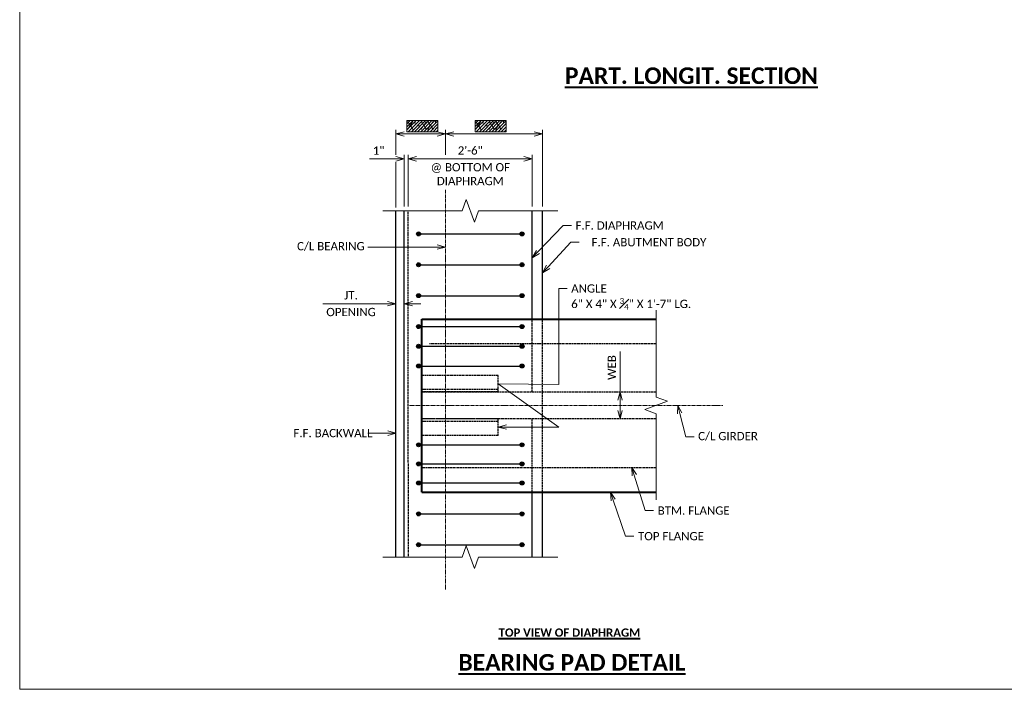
# Model space of a CAD drawing. Extents: x -24 to 2589, y -37 to 278.
# Tile 1 of 11: x -24 to 199, y -37 to 115. Entities that reach past the tile are written whole.
import ezdxf
from ezdxf import colors
from ezdxf.entities.mleader import LeaderData, LeaderLine
from ezdxf.enums import TextEntityAlignment as Align
from ezdxf.math import Vec2, Vec3

# ---------------------------------------------------------------- set-up
doc = ezdxf.new("R2010")
doc.units = 21
doc.header["$MEASUREMENT"] = 0
doc.linetypes.add('Wisdot2', pattern=[0.125, 0.0625, -0.0625])
doc.linetypes.add('Wisdot4', pattern=[0.28125, 0.125, -0.0625, 0.03125, -0.0625])
for name, color, linetype, lineweight in [('B_ANNO_BREAK', 7, 'Continuous', 18), ('B_ANNO_DIM', 7, 'Continuous', 18), ('B_ANNO_TEXT', 7, 'Continuous', 18), ('B_ANNO_TEXT_TITLE', 7, 'Continuous', 40), ('B_CNTR', 1, 'Wisdot4', 18), ('B_CNTR_GIRD', 2, 'Wisdot4', 18), ('B_CONC_GIRD', 50, 'Continuous', 40), ('B_DETAIL_HIDDEN', 7, 'Wisdot2', 25), ('B_REBAR', 5, 'Continuous', 25)]:
    doc.layers.add(name, color=color, linetype=linetype, lineweight=lineweight)
doc.layers.add('B_ANNO_DESIGN_NOTES', color=1, linetype='Continuous', lineweight=18, true_color=0xff0000)
doc.layers.add('B_ANNO_NOPLOT', color=47, linetype='Continuous', lineweight=18, plot=False)
doc.layers.add('B_CONC_ABUT', color=7, linetype='Continuous')
doc.styles.add('Annotative', font='calibri.ttf', dxfattribs={"height": 0.0625})
doc.styles.add('Subtitle', font='calibrib.ttf', dxfattribs={"height": 0.0625})
doc.styles.add('Title', font='calibrib.ttf', dxfattribs={"height": 0.125})
doc.dimstyles.new('Annotative', dxfattribs={"dimscale": 0, "dimtxt": 0.0625, "dimasz": 0.0625, "dimexe": 0.03125, "dimexo": 0.03125, "dimgap": 0.03125, "dimtad": 1, "dimdec": 3, "dimzin": 3, "dimdsep": 46, "dimlunit": 4, "dimtxsty": 'Annotative', "dimblk": 'OPEN30', "dimcen": 0.03125, "dimclrd": 256, "dimclre": 256, "dimclrt": 256, "dimaunit": 1, "dimadec": 0, "dimazin": 3, "dimtfac": 0.75, "dimtdec": 3, "dimtofl": 0, "dimtmove": 0, "dimatfit": 3, "dimldrblk": 'OPEN30', "dimfxl": 1, "dimtfill": 1, "dimfrac": 1, "dimtolj": 1, "dimtzin": 0, "dimlwd": -1, "dimlwe": -1, "dimarcsym": 0})

# ---------------------------------------------------------------- blocks, each defined once
blk = doc.blocks.new('_Open30')
at = {"color": 0, "linetype": 'ByBlock', "lineweight": -2}
for p, q in [((-1, 0.27), (0, 0)), ((0, 0), (-1, -0.27)), ((0, 0), (-1, 0))]:
    blk.add_line(p, q, dxfattribs=at)
blk = doc.blocks.new('*D1528')
at = {"layer": 'B_ANNO_DIM', "transparency": 16777216}
for p, q in [((136.22, -1017.81), (136.22, -1008.6)), ((136.22, -1022.03), (136.22, -1019.69))]:
    blk.add_line(p, q, dxfattribs=at)
at = {"layer": 'Defpoints', "color": 0, "transparency": 16777216}
for p in [(136.22, -1017.81), (136.22, -1017.81), (136.22, -1023.91)]:
    blk.add_point(p, dxfattribs=at)
at = {"layer": 'B_ANNO_DIM', "transparency": 16777216, "xscale": 1.875, "yscale": 1.875, "zscale": 1.875}
for p, rotation in [((136.22, -1017.81), 90), ((136.22, -1023.91), 270)]:
    blk.add_blockref('_Open30', p, dxfattribs=dict(at, rotation=rotation))
at = {"layer": 'B_ANNO_DIM', "transparency": 16777216, "insert": (134.34, -1012.27), "char_height": 1.875, "attachment_point": 5, "rotation": 90, "style": 'Annotative', "bg_fill": 3, "box_fill_scale": 1.25, "bg_fill_color": 256, "bg_fill_true_color": 13158600, "bg_fill_transparency": 0}
blk.add_mtext('\\A1;WEB', dxfattribs=at)
blk = doc.blocks.new('*D1520')
at = {"layer": 'B_ANNO_DIM', "transparency": 16777216}
for p, q in [((85.36, -964.98), (79.4, -964.98)), ((87.24, -975.81), (87.23, -964.04)), ((88.17, -975.81), (88.17, -964.04)), ((90.05, -964.98), (91.92, -964.98))]:
    blk.add_line(p, q, dxfattribs=at)
at = {"layer": 'Defpoints', "color": 0, "transparency": 16777216}
for p in [(87.23, -964.98), (87.24, -976.75), (88.17, -976.75)]:
    blk.add_point(p, dxfattribs=at)
at = {"layer": 'B_ANNO_DIM', "transparency": 16777216, "xscale": 1.875, "yscale": 1.875, "zscale": 1.875}
for p, rotation in [((87.23, -964.98), 0.004512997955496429), ((88.17, -964.98), 180.0045129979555)]:
    blk.add_blockref('_Open30', p, dxfattribs=dict(at, rotation=rotation))
at = {"layer": 'B_ANNO_DIM', "transparency": 16777216, "insert": (81.44, -963.1), "char_height": 1.875, "attachment_point": 5, "rotation": 0.0045, "style": 'Annotative', "bg_fill": 3, "box_fill_scale": 1.25, "bg_fill_color": 256, "bg_fill_true_color": 13158600, "bg_fill_transparency": 0}
blk.add_mtext('\\A1;1"', dxfattribs=at)
blk = doc.blocks.new('*D1539')
at = {"layer": 'B_ANNO_DIM', "transparency": 16777216}
for p, q in [((88.17, -975.81), (88.17, -964.04)), ((90.05, -964.98), (114.42, -964.97)), ((116.29, -975.81), (116.29, -964.04))]:
    blk.add_line(p, q, dxfattribs=at)
at = {"layer": 'Defpoints', "color": 0, "transparency": 16777216}
for p in [(116.29, -964.97), (88.17, -976.75), (116.29, -976.74)]:
    blk.add_point(p, dxfattribs=at)
at = {"layer": 'B_ANNO_DIM', "transparency": 16777216, "xscale": 1.875, "yscale": 1.875, "zscale": 1.875}
for p, rotation in [((88.17, -964.98), 180.0045129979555), ((116.29, -964.97), 0.004512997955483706)]:
    blk.add_blockref('_Open30', p, dxfattribs=dict(at, rotation=rotation))
at = {"layer": 'B_ANNO_DIM', "transparency": 16777216, "insert": (102.23, -963.08), "char_height": 1.875, "attachment_point": 5, "rotation": 0.0045, "style": 'Annotative', "bg_fill": 3, "box_fill_scale": 1.25, "bg_fill_color": 256, "bg_fill_true_color": 13158600, "bg_fill_transparency": 0}
blk.add_mtext('\\A1;2\'-6"', dxfattribs=at)
at = {"layer": 'B_ANNO_DIM', "transparency": 16777216, "insert": (102.23, -968.45), "char_height": 1.875, "attachment_point": 5, "rotation": 0.0045, "style": 'Annotative', "bg_fill": 3, "box_fill_scale": 1.25, "bg_fill_color": 256, "bg_fill_true_color": 13158600, "bg_fill_transparency": 0}
blk.add_mtext('\\A1;@ BOTTOM OF\\PDIAPHRAGM', dxfattribs=at)
blk = doc.blocks.new('*D1554')
at = {"layer": 'B_ANNO_DIM', "transparency": 16777216}
for p, q in [((96.61, -964.04), (96.61, -958.38)), ((98.48, -959.32), (116.72, -959.32)), ((118.6, -975.79), (118.6, -958.38))]:
    blk.add_line(p, q, dxfattribs=at)
at = {"layer": 'Defpoints', "color": 0, "transparency": 16777216}
for p in [(118.6, -959.32), (96.61, -971.93), (118.6, -976.73)]:
    blk.add_point(p, dxfattribs=at)
at = {"layer": 'B_ANNO_DIM', "transparency": 16777216, "xscale": 1.875, "yscale": 1.875, "zscale": 1.875}
for p, rotation in [((96.61, -959.32), 180.0044244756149), ((118.6, -959.32), 0.004424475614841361)]:
    blk.add_blockref('_Open30', p, dxfattribs=dict(at, rotation=rotation))
blk = doc.blocks.new('*D1525')
at = {"layer": 'B_ANNO_DIM', "transparency": 16777216}
for p, q in [((85.36, -964.04), (85.36, -958.38)), ((94.73, -959.32), (87.24, -959.32)), ((96.61, -964.04), (96.61, -958.38))]:
    blk.add_line(p, q, dxfattribs=at)
at = {"layer": 'Defpoints', "color": 0, "transparency": 16777216}
for p in [(85.36, -959.32), (85.36, -964.98), (96.61, -971.93)]:
    blk.add_point(p, dxfattribs=at)
at = {"layer": 'B_ANNO_DIM', "transparency": 16777216, "xscale": 1.875, "yscale": 1.875, "zscale": 1.875}
for p, rotation in [((85.36, -959.32), 180.0044244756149), ((96.61, -959.32), 0.004424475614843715)]:
    blk.add_blockref('_Open30', p, dxfattribs=dict(at, rotation=rotation))
blk = doc.blocks.new('*D1532')
at = {"layer": 'B_ANNO_DIM', "transparency": 16777216}
for p, q in [((83.49, -997.8), (68.75, -997.8)), ((89.11, -997.8), (90.99, -997.8))]:
    blk.add_line(p, q, dxfattribs=at)
at = {"layer": 'Defpoints', "color": 0, "transparency": 16777216}
for p in [(85.36, -997.8), (85.36, -997.8), (87.24, -997.8)]:
    blk.add_point(p, dxfattribs=at)
at = {"layer": 'B_ANNO_DIM', "transparency": 16777216, "xscale": 1.875, "yscale": 1.875, "zscale": 1.875}
for p, rotation in [((85.36, -997.8), 0.004513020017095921), ((87.24, -997.8), 180.0045130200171)]:
    blk.add_blockref('_Open30', p, dxfattribs=dict(at, rotation=rotation))
at = {"layer": 'B_ANNO_DIM', "transparency": 16777216, "insert": (75.18, -995.91), "char_height": 1.875, "attachment_point": 5, "rotation": 0.0045, "style": 'Annotative', "bg_fill": 3, "box_fill_scale": 1.25, "bg_fill_color": 256, "bg_fill_true_color": 13158600, "bg_fill_transparency": 0}
blk.add_mtext('\\A1;JT.', dxfattribs=at)
at = {"layer": 'B_ANNO_DIM', "transparency": 16777216, "insert": (75.18, -999.7), "char_height": 1.875, "attachment_point": 5, "rotation": 0.0045, "style": 'Annotative', "bg_fill": 3, "box_fill_scale": 1.25, "bg_fill_color": 256, "bg_fill_true_color": 13158600, "bg_fill_transparency": 0}
blk.add_mtext('\\A1;OPENING', dxfattribs=at)
blk = doc.blocks.new('*U1583')
at = {"layer": 'B_ANNO_NOPLOT', "flags": 128}
blk.add_lwpolyline([(0, -2694.989), (0, -2379.989), (404.9096, -2379.989), (404.9096, -2396.4201), (472.5, -2396.4201), (472.5, -2644.3645), (395.7134, -2644.3645), (395.7134, -2694.989)], close=True, dxfattribs=at)
at = {"layer": 'B_ANNO_TEXT', "style": 'Annotative'}
for tag, p in [('BN43', (268.2477, -2439.7176)), ('BN42', (266.1928, -2448.5498)), ('BN41', (330.7596, -2450.2432))]:
    blk.add_attdef(tag, p, '', height=1.875, dxfattribs=at)
for tag, p in [('DIM01', (296.7933, -2521.1887)), ('DIM02', (308.7928, -2521.1887))]:
    blk.add_attdef(tag, text='', height=1.875, dxfattribs=at).set_placement(p, align=Align.MIDDLE)
blk = doc.blocks.new('INS_G82WDET_BASE')
at = {"layer": 'B_ANNO_NOPLOT', "flags": 128}
blk.add_lwpolyline([(0, -12), (0, 303), (404.91, 303), (404.91, 286.57), (472.5, 286.57), (472.5, 38.62), (395.71, 38.62), (395.71, -12)], close=True, dxfattribs=at)
at = {"layer": 'B_ANNO_TEXT_TITLE', "insert": (123.71, 128.95), "char_height": 3.75, "width": 86.1112, "attachment_point": 1, "style": 'Title'}
blk.add_mtext('{\\LPART. LONGIT. SECTION}', dxfattribs=at)
blk = doc.blocks.new('*U1517')
at = {"layer": 'B_ANNO_DESIGN_NOTES'}
h = blk.add_hatch(dxfattribs=at)
h.set_pattern_fill('ANSI31', color=256, scale=4, angle=180)
h.set_pattern_definition([(225, (-30.0552, -12), (0.3535534, -0.3535534), [])])
h.paths.add_polyline_path([(94.895, -958.8175), (94.895, -956.2884), (87.8415, -956.2884), (87.8415, -958.8175)])
h = blk.add_hatch(dxfattribs=at)
h.set_pattern_fill('ANSI31', color=256, scale=4, angle=180)
h.set_pattern_definition([(225, (-14.63016, -12), (0.3535534, -0.3535534), [])])
h.paths.add_polyline_path([(110.3668, -958.8175), (110.3668, -956.2884), (103.3404, -956.2884), (103.3404, -958.8175)])
at = {"layer": 'B_REBAR'}
h = blk.add_hatch(color=256, dxfattribs=at)
edge = h.paths.add_edge_path()
edge.add_arc((90.5008, -981.986), 0.4469, 0, 360)
h = blk.add_hatch(color=256, dxfattribs=at)
edge = h.paths.add_edge_path()
edge.add_arc((113.9764, -981.986), 0.4469, 0, 360)
h = blk.add_hatch(color=256, dxfattribs=at)
edge = h.paths.add_edge_path()
edge.add_arc((90.5008, -988.9867), 0.4469, 0, 360)
h = blk.add_hatch(color=256, dxfattribs=at)
edge = h.paths.add_edge_path()
edge.add_arc((113.9764, -988.9867), 0.4469, 0, 360)
h = blk.add_hatch(color=256, dxfattribs=at)
edge = h.paths.add_edge_path()
edge.add_arc((113.9764, -995.9873), 0.4469, 0, 360)
h = blk.add_hatch(color=256, dxfattribs=at)
edge = h.paths.add_edge_path()
edge.add_arc((90.5008, -1002.9879), 0.4469, 0, 360)
h = blk.add_hatch(color=256, dxfattribs=at)
edge = h.paths.add_edge_path()
edge.add_arc((113.9764, -1002.9879), 0.4469, 0, 360)
h = blk.add_hatch(color=256, dxfattribs=at)
edge = h.paths.add_edge_path()
edge.add_arc((90.5008, -1007.4569), 0.4469, 0, 360)
h = blk.add_hatch(color=256, dxfattribs=at)
edge = h.paths.add_edge_path()
edge.add_arc((113.9764, -1007.4569), 0.4469, 0, 360)
h = blk.add_hatch(color=256, dxfattribs=at)
edge = h.paths.add_edge_path()
edge.add_arc((90.5008, -1011.9259), 0.4469, 0, 360)
h = blk.add_hatch(color=256, dxfattribs=at)
edge = h.paths.add_edge_path()
edge.add_arc((113.9764, -1011.9259), 0.4469, 0, 360)
h = blk.add_hatch(color=256, dxfattribs=at)
edge = h.paths.add_edge_path()
edge.add_arc((90.5008, -1029.7896), 0.4469, 0, 360)
h = blk.add_hatch(color=256, dxfattribs=at)
edge = h.paths.add_edge_path()
edge.add_arc((113.9764, -1029.7896), 0.4469, 0, 360)
h = blk.add_hatch(color=256, dxfattribs=at)
edge = h.paths.add_edge_path()
edge.add_arc((90.5008, -1034.1146), 0.4469, 0, 360)
h = blk.add_hatch(color=256, dxfattribs=at)
edge = h.paths.add_edge_path()
edge.add_arc((113.9764, -1034.1146), 0.4469, 0, 360)
h = blk.add_hatch(color=256, dxfattribs=at)
edge = h.paths.add_edge_path()
edge.add_arc((90.5008, -1038.4396), 0.4469, 0, 360)
h = blk.add_hatch(color=256, dxfattribs=at)
edge = h.paths.add_edge_path()
edge.add_arc((113.9764, -1038.4396), 0.4469, 0, 360)
h = blk.add_hatch(color=256, dxfattribs=at)
edge = h.paths.add_edge_path()
edge.add_arc((90.5008, -1045.44), 0.4469, 0, 360)
h = blk.add_hatch(color=256, dxfattribs=at)
edge = h.paths.add_edge_path()
edge.add_arc((113.9764, -1045.44), 0.4469, 0, 360)
h = blk.add_hatch(color=256, dxfattribs=at)
edge = h.paths.add_edge_path()
edge.add_arc((90.5008, -1052.4403), 0.4469, 0, 360)
h = blk.add_hatch(color=256, dxfattribs=at)
edge = h.paths.add_edge_path()
edge.add_arc((113.9764, -1052.4403), 0.4469, 0, 360)
at = {"layer": 'B_ANNO_BREAK', "flags": 128}
for points in [[(144.429, -1042.266), (144.429, -1022.7327), (141.8533, -1021.7952), (147.0048, -1019.9202), (144.429, -1018.9827), (144.429, -999.2419)], [(122.108, -1055.257), (104.108, -1055.257), (103.1705, -1057.8328), (101.2955, -1052.6813), (100.358, -1055.257), (82.358, -1055.257)]]:
    blk.add_lwpolyline(points, dxfattribs=at)
at = {"layer": 'B_ANNO_DESIGN_NOTES'}
for points in [[(87.8415, -956.2884), (94.895, -956.2884), (94.895, -958.8175), (87.8415, -958.8175)], [(103.3404, -956.2884), (110.3668, -956.2884), (110.3668, -958.8175), (103.3404, -958.8175)]]:
    blk.add_lwpolyline(points, close=True, dxfattribs=at)
at = {"layer": 'B_ANNO_NOPLOT', "flags": 128}
blk.add_lwpolyline([(0, -1085.1956), (0, -770.1956), (404.9096, -770.1956), (404.9096, -786.6267), (472.5, -786.6267), (472.5, -1034.5711), (395.7134, -1034.5711), (395.7134, -1085.1956)], close=True, dxfattribs=at)
at = {"layer": 'B_CNTR'}
blk.add_line((96.6174, -1062.6708), (96.6104, -971.9304), dxfattribs=at)
at = {"layer": 'B_CNTR_GIRD'}
blk.add_line((88.4321, -1020.8577), (159.6259, -1020.8577), dxfattribs=at)
at = {"layer": 'B_CONC_ABUT'}
for p, q in [((85.3674, -1055.257), (85.3612, -976.7427)), ((87.2419, -1055.257), (87.2358, -976.7426)), ((116.2964, -1001.2974), (116.2945, -976.7445)), ((118.6027, -1001.2972), (118.6007, -976.7256)), ((116.3006, -1055.257), (116.2995, -1040.5352)), ((118.6069, -1055.257), (118.6058, -1040.5352))]:
    blk.add_line(p, q, dxfattribs=at)
at = {"layer": 'B_CONC_GIRD'}
for p, q in [((91.2446, -1001.2993), (144.429, -1001.2952)), ((91.2446, -1040.5352), (91.2446, -1001.2993)), ((91.2446, -1040.5352), (144.429, -1040.5352))]:
    blk.add_line(p, q, dxfattribs=at)
at = {"layer": 'B_DETAIL_HIDDEN'}
for p, q in [((88.1792, -1055.257), (88.173, -976.7452)), ((116.2977, -1017.8049), (116.2964, -1001.2974)), ((118.6058, -1040.5352), (118.6027, -1001.2972)), ((92.9729, -1006.7929), (144.3327, -1006.7929)), ((108.5844, -1014.0587), (91.2408, -1014.0587)), ((91.2426, -1014.0583), (91.2426, -1017.8064)), ((108.5779, -1017.8064), (108.5864, -1014.0583)), ((108.5813, -1017.223), (91.2408, -1017.223)), ((91.2426, -1017.8064), (144.3548, -1017.8064)), ((108.5779, -1017.8064), (91.2426, -1017.8064)), ((144.3548, -1023.903), (91.2426, -1023.903)), ((91.2426, -1027.6455), (91.2426, -1023.903)), ((108.5779, -1023.903), (91.2426, -1023.903)), ((108.5813, -1024.4829), (91.2446, -1024.4889)), ((108.5864, -1027.6427), (108.5779, -1023.8974)), ((116.2992, -1040.5352), (116.2982, -1023.9056)), ((108.5864, -1027.6427), (91.2426, -1027.6455)), ((91.2426, -1034.9149), (144.3548, -1034.9149))]:
    blk.add_line(p, q, dxfattribs=at)
at = {"layer": 'B_REBAR'}
for p, q in [((90.0539, -981.9863), (113.5295, -981.9863)), ((90.0539, -988.987), (113.5295, -988.9869)), ((90.0539, -1002.9882), (113.5295, -1002.9881)), ((90.0539, -1007.4572), (113.5295, -1007.4571)), ((90.0539, -1011.9262), (113.5295, -1011.9261)), ((90.0539, -1029.7893), (113.5295, -1029.7893)), ((90.0539, -1034.1143), (113.5295, -1034.1144)), ((90.0539, -1038.4393), (113.5295, -1038.4394)), ((90.0539, -1045.4397), (113.5295, -1045.4397)), ((90.0539, -1052.44), (113.5295, -1052.4401))]:
    blk.add_line(p, q, dxfattribs=at)
for centre in [(90.5008, -981.986), (113.9764, -981.986), (90.5008, -988.9867), (113.9764, -988.9867), (113.9764, -995.9873), (90.5008, -1002.9879), (113.9764, -1002.9879), (90.5008, -1007.4569), (113.9764, -1007.4569), (90.5008, -1011.9259), (113.9764, -1011.9259), (90.5008, -1029.7896), (113.9764, -1029.7896), (90.5008, -1034.1146), (113.9764, -1034.1146), (90.5008, -1038.4396), (113.9764, -1038.4396), (90.5008, -1045.44), (113.9764, -1045.44), (90.5008, -1052.4403), (113.9764, -1052.4403)]:
    blk.add_circle(centre, 0.4469, dxfattribs=at)
at = {"layer": 'B_ANNO_TEXT', "style": 'Annotative'}
for tag, p in [('DIM03', (87.8601, -958.3271)), ('DIM04', (103.2851, -958.3271))]:
    blk.add_attdef(tag, p, '', height=1.875, dxfattribs=at)
at = {"layer": 'B_ANNO_TEXT_TITLE', "attachment_point": 1}
for s, insert, char_height, width, style in [('{\\LTOP VIEW OF DIAPHRAGM}', (108.6544, -1071.4095), 1.875, 37.522316, 'Subtitle'), ('{\\LBEARING PAD DETAIL}', (99.5371, -1077.2125), 3.75, 59.573589, 'Title')]:
    blk.add_mtext(s, dxfattribs=dict(at, insert=insert, char_height=char_height, width=width, style=style))
at = {"layer": 'B_ANNO_DIM'}
ml = blk.add_multileader_mtext('Standard', dxfattribs=at)
ml.set_content('F.F. DIAPHRAGM', color=256, style='Annotative')
ml.set_leader_properties(color=256, linetype='ByLayer', lineweight=-1)
ml.set_arrow_properties(name='OPEN30')
ml.build(insert=Vec2(0, 0))
ml.multileader.update_dxf_attribs({"dogleg_length": 0.0625, "arrow_head_size": 1.875, "scale": 30})
ctx = ml.context
ctx.base_point, ctx.scale, ctx.char_height, ctx.arrow_head_size, ctx.landing_gap_size, ctx.plane_origin = Vec3(125.1705, -980.078), 30, 1.875, 1.875, 0.9375, Vec3(115.2727, -988.5867)
notes = []
notes.append((ctx, [(0, (1, 1, 0), (123.2955, -980.078), (1, 0), 1.875, [(0, [(116.2953, -987.4265)], 0, [])])]))
ctx.mtext.insert, ctx.mtext.flow_direction = Vec3(126.108, -979.1275), 5
ml = blk.add_multileader_mtext('Standard', dxfattribs=at)
ml.set_content('C/L BEARING', color=256, style='Annotative')
ml.set_leader_properties(color=256, linetype='ByLayer', lineweight=-1)
ml.set_arrow_properties(name='OPEN30')
ml.build(insert=Vec2(0, 0))
ml.multileader.update_dxf_attribs({"dogleg_length": 0.0625, "arrow_head_size": 1.875, "scale": 30})
ctx = ml.context
ctx.base_point, ctx.scale, ctx.char_height, ctx.arrow_head_size, ctx.landing_gap_size, ctx.plane_origin = Vec3(61.994, -984.9719), 30, 1.875, 1.875, 0.9375, Vec3(96.1006, -983.6406)
notes.append((ctx, [(0, (1, 1, 0), (80.8926, -984.9719), (-1, 0), 1.875, [(0, [(96.6117, -984.9719)], 0, [])])]))
ctx.mtext.insert, ctx.mtext.flow_direction = Vec3(62.9315, -983.8318), 5
ml = blk.add_multileader_mtext('Standard', dxfattribs=at)
ml.set_content('\\pxi-3,l4,t4;F.F. ABUTMENT BODY', color=256, style='Annotative')
ml.set_leader_properties(color=256, linetype='ByLayer', lineweight=-1)
ml.set_arrow_properties(name='OPEN30')
ml.build(insert=Vec2(0, 0))
ml.multileader.update_dxf_attribs({"dogleg_length": 0.0625, "arrow_head_size": 1.875, "scale": 30})
ctx = ml.context
ctx.base_point, ctx.scale, ctx.char_height, ctx.arrow_head_size, ctx.landing_gap_size, ctx.plane_origin = Vec3(126.9392, -983.8908), 30, 1.875, 1.875, 0.9375, Vec3(118.2876, -990.005)
notes.append((ctx, [(0, (1, 1, 0), (125.0642, -983.8908), (1, 0), 1.875, [(0, [(118.6018, -990.8237)], 0, [])])]))
ctx.mtext.insert, ctx.mtext.flow_direction = Vec3(127.8767, -982.9396), 5
ml = blk.add_multileader_mtext('Standard', dxfattribs=at)
ml.set_content('C/L GIRDER', color=256, style='Annotative')
ml.set_leader_properties(color=256, linetype='ByLayer', lineweight=-1)
ml.set_arrow_properties(name='OPEN30')
ml.build(insert=Vec2(0, 0))
ml.multileader.update_dxf_attribs({"dogleg_length": 0.0625, "arrow_head_size": 1.875, "scale": 30})
ctx = ml.context
ctx.base_point, ctx.scale, ctx.char_height, ctx.arrow_head_size, ctx.landing_gap_size, ctx.plane_origin = Vec3(152.9903, -1028.0105), 30, 1.875, 1.875, 0.9375, Vec3(149.2948, -1020.8577)
notes.append((ctx, [(0, (1, 1, 0), (151.1153, -1028.0105), (1, 0), 1.875, [(0, [(149.2948, -1020.8577)], 0, [])])]))
ctx.mtext.insert, ctx.mtext.flow_direction = Vec3(153.9278, -1026.8703), 5
ml = blk.add_multileader_mtext('Standard', dxfattribs=at)
ml.set_content('\\pxi-3,l4,t4;F.F. BACKWALL', color=256, style='Annotative')
ml.set_leader_properties(color=256, linetype='ByLayer', lineweight=-1)
ml.set_arrow_properties(name='OPEN30')
ml.build(insert=Vec2(0, 0))
ml.multileader.update_dxf_attribs({"dogleg_length": 0.0625, "arrow_head_size": 1.875, "scale": 30})
ctx = ml.context
ctx.base_point, ctx.scale, ctx.char_height, ctx.arrow_head_size, ctx.landing_gap_size, ctx.plane_origin = Vec3(59.2969, -1027.1364), 30, 1.875, 1.875, 0.9375, Vec3(85.3652, -1027.1364)
notes.append((ctx, [(0, (1, 1, 0), (80.8926, -1027.1364), (-1, 0), 1.875, [(0, [(85.3652, -1027.1364)], 0, [])])]))
ctx.mtext.insert, ctx.mtext.flow_direction = Vec3(60.2344, -1026.1874), 5
ml = blk.add_multileader_mtext('Standard', dxfattribs=at)
ml.set_content('BTM. FLANGE', color=256, style='Annotative')
ml.set_leader_properties(color=256, linetype='ByLayer', lineweight=-1)
ml.set_arrow_properties(name='OPEN30')
ml.build(insert=Vec2(0, 0))
ml.multileader.update_dxf_attribs({"dogleg_length": 0.0625, "arrow_head_size": 1.875, "scale": 30})
ctx = ml.context
ctx.base_point, ctx.scale, ctx.char_height, ctx.arrow_head_size, ctx.landing_gap_size, ctx.plane_origin = Vec3(143.8179, -1044.7087), 30, 1.875, 1.875, 0.9375, Vec3(138.8718, -1034.9149)
notes.append((ctx, [(0, (1, 1, 0), (141.9429, -1044.7087), (1, 0), 1.875, [(0, [(138.8718, -1034.9149)], 0, [])])]))
ctx.mtext.insert, ctx.mtext.flow_direction = Vec3(144.7554, -1043.7582), 5
ml = blk.add_multileader_mtext('Standard', dxfattribs=at)
ml.set_content('TOP FLANGE', color=256, style='Annotative')
ml.set_leader_properties(color=256, linetype='ByLayer', lineweight=-1)
ml.set_arrow_properties(name='OPEN30')
ml.build(insert=Vec2(0, 0))
ml.multileader.update_dxf_attribs({"dogleg_length": 0.0625, "arrow_head_size": 1.875, "scale": 30})
ctx = ml.context
ctx.base_point, ctx.scale, ctx.char_height, ctx.arrow_head_size, ctx.landing_gap_size, ctx.plane_origin = Vec3(139.3507, -1050.4987), 30, 1.875, 1.875, 0.9375, Vec3(132.7296, -1036.7871)
notes.append((ctx, [(0, (1, 1, 0), (137.4757, -1050.4987), (1, 0), 1.875, [(0, [(134.0269, -1040.5352)], 0, [])])]))
ctx.mtext.insert, ctx.mtext.flow_direction = Vec3(140.2882, -1049.5475), 5
for ctx, leaders in notes:
    for number, flags, end, landing, length, lines in leaders:
        leader = LeaderData()
        leader.index, (leader.has_last_leader_line, leader.has_dogleg_vector, leader.attachment_direction) = number, flags
        leader.last_leader_point, leader.dogleg_vector, leader.dogleg_length = Vec3(end), Vec3(landing), length
        for number, points, colour, breaks in lines:
            line = LeaderLine()
            line.index, line.vertices, line.color, line.breaks = number, Vec3.list(points), colors.encode_raw_color(colour), breaks
            leader.lines.append(line)
        ctx.leaders.append(leader)
for p1, p2, distance, text, picture, middle in [((88.173, -976.7452), (87.2358, -976.7453), -11.7699, '1"', '*D1520', (81.4438, -963.0987)), ((87.2374, -997.7982), (85.3629, -997.7984), 0, 'JT.\\XOPENING', '*D1532', (75.1809, -997.7992)), ((136.2187, -1023.9091), (136.2187, -1017.8125), 0, 'WEB', '*D1528', (134.3393, -1012.2697))]:
    dim = blk.add_aligned_dim(p1=p1, p2=p2, distance=distance, text=text, dimstyle='Annotative', dxfattribs=at)
    dim.commit()
    dim.dimension.update_dxf_attribs({"geometry": picture, "text_midpoint": middle})
at = {"layer": 'B_REBAR'}
h = blk.add_hatch(color=256, dxfattribs=at)
edge = h.paths.add_edge_path()
edge.add_arc((90.5008, -995.9873), 0.4469, 0, 360)
at = {"layer": 'B_ANNO_DIM'}
blk.add_line((85.3611, -975.9647), (85.3599, -965.7529), dxfattribs=at)
at = {"layer": 'B_REBAR'}
blk.add_line((90.0539, -995.9876), (113.5295, -995.9875), dxfattribs=at)
blk.add_circle((90.5008, -995.9873), 0.4469, dxfattribs=at)
at = {"layer": 'B_ANNO_DIM'}
dim = blk.add_linear_dim(base=(116.2935, -964.9731), p1=(88.173, -976.7452), p2=(116.2945, -976.7445), angle=0.004513, text='2\'-6"\\X@ BOTTOM OF\\PDIAPHRAGM', dimstyle='Annotative', dxfattribs=at)
dim.commit()
dim.dimension.update_dxf_attribs({"geometry": '*D1539', "text_midpoint": (102.2328, -964.9742)})
ml = blk.add_multileader_mtext('Standard', dxfattribs=at)
ml.set_content('\\A1;ANGLE\\P6" X 4" X {\\H0.7x;\\S3#4;}" X 1\'-7" LG.', color=256, style='Annotative')
ml.set_leader_properties(color=256, linetype='ByLayer', lineweight=-1)
ml.set_arrow_properties(name='OPEN30')
ml.build(insert=Vec2(0, 0))
ml.multileader.update_dxf_attribs({"dogleg_length": 0.0625, "arrow_head_size": 1.875, "scale": 30})
ctx = ml.context
ctx.base_point, ctx.scale, ctx.char_height, ctx.arrow_head_size, ctx.landing_gap_size, ctx.plane_origin = Vec3(124.1883, -994.36), 30, 1.875, 1.875, 0.9375, Vec3(108.5821, -1025.77)
notes = []
notes.append((ctx, [(0, (1, 1, 0), (122.3133, -994.36), (1, 0), 1.875, [(1, [(108.5821, -1025.77), (122.3133, -1025.77), (108.5821, -1015.9324), (122.3133, -1016.0864)], 0, [])])]))
ctx.mtext.insert, ctx.mtext.width, ctx.mtext.flow_direction = Vec3(125.1258, -993.4088), 29.7127, 5
for ctx, leaders in notes:
    for number, flags, end, landing, length, lines in leaders:
        leader = LeaderData()
        leader.index, (leader.has_last_leader_line, leader.has_dogleg_vector, leader.attachment_direction) = number, flags
        leader.last_leader_point, leader.dogleg_vector, leader.dogleg_length = Vec3(end), Vec3(landing), length
        for number, points, colour, breaks in lines:
            line = LeaderLine()
            line.index, line.vertices, line.color, line.breaks = number, Vec3.list(points), colors.encode_raw_color(colour), breaks
            leader.lines.append(line)
        ctx.leaders.append(leader)
at = {"layer": 'B_ANNO_BREAK', "flags": 128}
blk.add_lwpolyline([(122.108, -976.7441), (104.108, -976.7441), (103.1705, -979.3199), (101.2955, -974.1684), (100.358, -976.7441), (82.358, -976.7441)], dxfattribs=at)
at = {"layer": 'B_ANNO_DIM'}
for base, p1, p2, picture, middle in [((85.3608, -959.3207), (96.6104, -971.9304), (85.3612, -964.9756), '*D1525', (90.9851, -959.3202)), ((118.5994, -959.3181), (96.6106, -971.9304), (118.6007, -976.7256), '*D1554', (107.6045, -959.3189))]:
    dim = blk.add_linear_dim(base=base, p1=p1, p2=p2, angle=180.004424, text=' ', dimstyle='Annotative', dxfattribs=at)
    dim.commit()
    dim.dimension.update_dxf_attribs({"geometry": picture, "text_midpoint": middle})

msp = doc.modelspace()

# ---------------------------------------------------------------- block references
msp.add_blockref('*U1517', (-24.4, 1048.41)).add_auto_attribs({'DIM03': 'X\'-XX"', 'DIM04': 'X\'-XX"'})

# ---------------------------------------------------------------- next in the draw order: block references
msp.add_blockref('*U1583', (-24.4, 2658.2))

# ---------------------------------------------------------------- next in the draw order: block references
msp.add_blockref('INS_G82WDET_BASE', (-24.4, -24.79))

doc.saveas('drawing.dxf')
